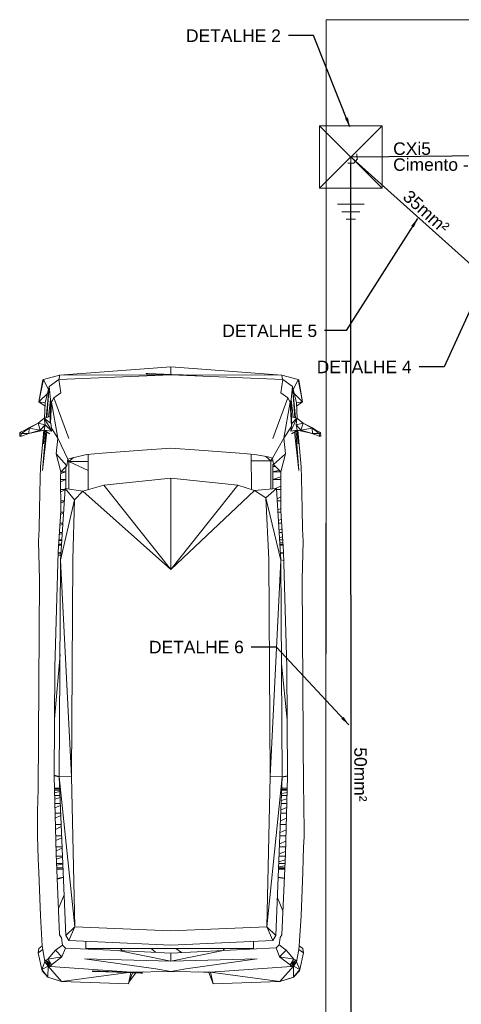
# Model space of a CAD drawing. Header units: millimetres. Extents: x 659 to 1031, y -73 to 11.
# Tile 21 of 141: x 686.59 to 693.68, y -28.49 to -12.7. Entities that reach past the tile are written whole.
import ezdxf

# ---------------------------------------------------------------- set-up
doc = ezdxf.new("R2010")
doc.units = ezdxf.units.MM
doc.header["$MEASUREMENT"] = 0
doc.linetypes.add('NULL', pattern=[0])
for name, color, linetype, lineweight in [('Cotas', 1, 'Continuous', 0), ('IFC-Elemento construtivo genérico-Contorno', 253, 'Continuous', 5), ('IFC-Laje-Contorno', 134, 'Continuous', 5), ('P-Simbol', 170, 'Continuous', 20), ('PR-Condutos 35mm²', 210, 'Continuous', 25), ('PR-Condutos 50mm²', 30, 'Continuous', 25), ('PR-Conexões', 5, 'Continuous', 20), ('PR-Textos conduto', 7, 'Continuous', 9), ('Textos', 7, 'Continuous', 9)]:
    doc.layers.add(name, color=color, linetype=linetype, lineweight=lineweight)
doc.styles.add('Arial', font='arial.ttf')
doc.dimstyles.get("Standard").update_dxf_attribs({"dimtxt": 0.18, "dimasz": 0.18, "dimexe": 0.18, "dimexo": 0.0625, "dimgap": 0.09, "dimtad": 0, "dimtih": 1, "dimtoh": 1, "dimdec": 4, "dimzin": 0, "dimdsep": 46, "dimtxsty": 'Standard', "dimcen": 0.09, "dimadec": 0, "dimazin": 0, "dimtfac": 1, "dimtdec": 4, "dimtofl": 0, "dimtmove": 0, "dimatfit": 3, "dimfxl": 1, "dimtolj": 1, "dimtzin": 0, "dimarcsym": 0})

msp = doc.modelspace()

# ---------------------------------------------------------------- linework, layer by layer
at = {"layer": 'IFC-Elemento construtivo genérico-Contorno', "color": 8, "lineweight": 5}
for p, q in [((687.235, -18.399), (689.019, -18.269)), ((689.019, -18.269), (690.802, -18.399)), ((689.019, -18.39), (689.019, -18.269)), ((686.976, -18.471), (687.235, -18.399)), ((687.223, -18.468), (689.019, -18.398)), ((687.226, -18.468), (687.235, -18.399)), ((687.235, -18.399), (689.019, -18.398)), ((688.623, -18.378), (688.626, -18.376)), ((688.623, -18.378), (688.644, -18.379)), ((688.626, -18.376), (688.65, -18.376)), ((688.644, -18.379), (689.04, -18.395)), ((688.65, -18.376), (689.035, -18.391)), ((689.019, -18.398), (689.019, -18.394)), ((689.019, -18.398), (690.815, -18.468)), ((689.019, -18.398), (689.108, -18.398)), ((689.035, -18.391), (689.405, -18.403)), ((689.04, -18.395), (689.425, -18.411)), ((689.266, -18.398), (690.802, -18.399)), ((689.405, -18.403), (689.426, -18.403)), ((689.425, -18.411), (689.426, -18.403)), ((690.802, -18.399), (691.061, -18.471)), ((690.802, -18.399), (690.811, -18.468)), ((686.904, -18.827), (686.976, -18.471)), ((686.904, -18.827), (686.967, -18.474)), ((686.967, -18.474), (686.976, -18.471)), ((686.976, -18.471), (687.056, -18.637)), ((687.004, -18.843), (687.07, -18.583)), ((687.019, -19.084), (687.07, -18.583)), ((687.03, -19.081), (687.07, -18.583)), ((687.07, -18.583), (687.223, -18.468)), ((687.07, -18.583), (687.089, -18.791)), ((687.223, -18.468), (687.256, -18.682)), ((690.781, -18.682), (690.815, -18.468)), ((690.815, -18.468), (690.968, -18.583)), ((690.948, -18.791), (690.968, -18.583)), ((690.968, -18.583), (691.007, -19.083)), ((690.968, -18.583), (691.019, -19.086)), ((690.968, -18.583), (691.034, -18.843)), ((690.981, -18.637), (691.061, -18.471)), ((691.061, -18.471), (691.07, -18.474)), ((691.061, -18.471), (691.133, -18.827)), ((691.07, -18.474), (691.133, -18.827)), ((686.904, -18.827), (687.042, -18.693)), ((687.106, -18.836), (687.145, -18.766)), ((687.145, -18.766), (687.256, -18.682)), ((687.145, -18.766), (687.383, -19.418)), ((690.655, -19.418), (690.893, -18.766)), ((690.781, -18.682), (690.893, -18.766)), ((690.893, -18.766), (690.931, -18.836)), ((690.996, -18.693), (691.133, -18.827)), ((686.904, -18.827), (687.002, -18.897)), ((686.904, -18.827), (687.004, -18.843)), ((686.994, -19.091), (687.004, -18.843)), ((687.058, -19.073), (687.089, -18.791)), ((687.085, -19.168), (687.089, -18.791)), ((687.087, -19.17), (687.106, -18.836)), ((687.089, -18.791), (687.106, -18.836)), ((687.106, -18.836), (687.206, -19.413)), ((687.106, -18.836), (687.206, -19.413)), ((690.832, -19.413), (690.931, -18.836)), ((690.931, -18.836), (690.948, -18.791)), ((690.931, -18.836), (690.953, -19.223)), ((690.948, -18.791), (690.953, -19.223)), ((690.948, -18.791), (690.979, -19.075)), ((691.034, -18.843), (691.133, -18.827)), ((691.034, -18.843), (691.044, -19.094)), ((691.036, -18.897), (691.133, -18.827)), ((686.891, -19.168), (686.989, -19.092)), ((686.989, -19.092), (687.086, -19.065)), ((686.989, -19.092), (687.092, -19.173)), ((686.989, -19.092), (687.11, -19.298)), ((686.989, -19.092), (687.001, -19.196)), ((690.942, -19.298), (691.042, -19.092)), ((690.953, -19.067), (691.042, -19.092)), ((690.96, -19.173), (691.042, -19.092)), ((691.03, -19.196), (691.042, -19.092)), ((691.042, -19.092), (691.14, -19.168)), ((686.6, -19.319), (686.748, -19.248)), ((686.622, -19.337), (686.748, -19.248)), ((686.696, -19.273), (686.74, -19.244)), ((686.74, -19.244), (686.891, -19.168)), ((686.741, -19.337), (686.748, -19.248)), ((686.748, -19.248), (686.891, -19.168)), ((686.748, -19.248), (686.925, -19.285)), ((686.891, -19.168), (686.925, -19.285)), ((686.891, -19.168), (687.001, -19.196)), ((686.917, -19.295), (687.001, -19.196)), ((686.925, -19.285), (687.001, -19.196)), ((686.959, -19.245), (686.959, -19.246)), ((686.968, -19.235), (686.968, -19.235)), ((686.985, -19.282), (687.001, -19.196)), ((687.001, -19.196), (687.11, -19.298)), ((687.092, -19.173), (687.103, -19.252)), ((687.103, -19.252), (687.206, -19.413)), ((690.832, -19.413), (690.953, -19.223)), ((690.942, -19.298), (690.96, -19.173)), ((690.952, -19.128), (690.96, -19.173)), ((691.03, -19.196), (691.14, -19.168)), ((691.03, -19.196), (691.046, -19.282)), ((691.03, -19.196), (691.115, -19.295)), ((691.03, -19.196), (691.106, -19.285)), ((691.073, -19.246), (691.073, -19.245)), ((691.106, -19.285), (691.14, -19.168)), ((691.106, -19.285), (691.284, -19.248)), ((691.14, -19.168), (691.291, -19.244)), ((691.14, -19.168), (691.284, -19.248)), ((691.284, -19.248), (691.419, -19.319)), ((691.284, -19.248), (691.397, -19.337)), ((691.284, -19.248), (691.29, -19.337)), ((691.291, -19.244), (691.33, -19.273)), ((686.595, -19.379), (686.6, -19.319)), ((686.595, -19.379), (686.608, -19.384)), ((686.6, -19.319), (686.622, -19.337)), ((686.608, -19.384), (686.741, -19.337)), ((686.608, -19.384), (686.622, -19.337)), ((686.622, -19.337), (686.741, -19.337)), ((686.727, -19.342), (686.782, -19.327)), ((686.741, -19.337), (686.925, -19.285)), ((686.741, -19.337), (686.917, -19.295)), ((686.741, -19.337), (686.784, -19.327)), ((686.777, -19.327), (686.784, -19.327)), ((686.783, -19.325), (686.784, -19.327)), ((686.784, -19.327), (686.917, -19.295)), ((686.784, -19.327), (686.786, -19.324)), ((686.788, -19.326), (686.985, -19.282)), ((686.917, -19.295), (686.985, -19.282)), ((686.929, -19.871), (686.983, -19.283)), ((686.963, -19.931), (687.013, -19.3)), ((686.963, -19.931), (687.032, -19.311)), ((686.977, -19.504), (686.986, -19.283)), ((686.977, -19.504), (686.998, -19.29)), ((686.985, -19.282), (687.11, -19.298)), ((686.985, -19.282), (687.076, -19.339)), ((687.18, -19.663), (687.206, -19.413)), ((687.206, -19.413), (687.368, -19.747)), ((690.649, -19.729), (690.832, -19.413)), ((690.832, -19.413), (690.858, -19.663)), ((690.942, -19.298), (691.046, -19.282)), ((690.956, -19.339), (691.046, -19.282)), ((691.005, -19.308), (691.074, -19.931)), ((691.024, -19.296), (691.074, -19.931)), ((691.039, -19.287), (691.061, -19.504)), ((691.046, -19.282), (691.244, -19.326)), ((691.046, -19.282), (691.115, -19.295)), ((691.052, -19.283), (691.061, -19.504)), ((691.055, -19.284), (691.108, -19.871)), ((691.106, -19.285), (691.29, -19.337)), ((691.115, -19.295), (691.247, -19.327)), ((691.115, -19.295), (691.29, -19.337)), ((691.245, -19.324), (691.247, -19.327)), ((691.247, -19.327), (691.248, -19.325)), ((691.247, -19.327), (691.29, -19.337)), ((691.247, -19.327), (691.254, -19.327)), ((691.248, -19.327), (691.311, -19.345)), ((691.29, -19.337), (691.397, -19.337)), ((691.29, -19.337), (691.411, -19.384)), ((691.397, -19.337), (691.419, -19.319)), ((691.397, -19.337), (691.411, -19.384)), ((691.411, -19.384), (691.424, -19.379)), ((691.419, -19.319), (691.424, -19.379)), ((688.566, -19.604), (689.019, -19.569)), ((689.019, -19.569), (689.472, -19.604)), ((687.18, -19.663), (687.254, -19.948)), ((687.18, -19.663), (687.35, -19.854)), ((687.368, -19.747), (687.443, -19.725)), ((687.383, -19.785), (687.456, -19.722)), ((687.443, -19.725), (687.672, -19.672)), ((687.672, -19.672), (687.917, -19.653)), ((687.691, -20.236), (687.694, -19.67)), ((687.917, -19.653), (688.566, -19.604)), ((689.472, -19.604), (690.121, -19.653)), ((690.121, -19.653), (690.365, -19.672)), ((690.308, -19.668), (690.311, -20.235)), ((690.365, -19.672), (690.578, -19.709)), ((690.542, -19.703), (690.622, -19.775)), ((690.578, -19.709), (690.649, -19.729)), ((690.622, -19.775), (690.642, -19.727)), ((690.649, -19.729), (690.666, -19.832)), ((690.666, -19.832), (690.858, -19.663)), ((690.784, -19.948), (690.858, -19.663)), ((686.921, -20.052), (686.929, -19.871)), ((687.254, -19.948), (687.35, -19.854)), ((687.336, -19.949), (687.336, -19.867)), ((687.336, -19.923), (687.336, -19.867)), ((687.35, -19.854), (687.368, -19.747)), ((687.362, -19.784), (687.383, -19.785)), ((687.362, -19.784), (687.383, -19.785)), ((687.368, -19.747), (687.383, -19.785)), ((687.383, -19.785), (687.694, -19.784)), ((687.383, -19.785), (687.693, -19.928)), ((687.383, -20.228), (687.383, -19.785)), ((690.308, -19.776), (690.622, -19.775)), ((690.622, -20.228), (690.622, -19.775)), ((690.622, -19.775), (690.656, -19.775)), ((690.622, -19.775), (690.656, -19.775)), ((690.654, -19.833), (690.667, -19.833)), ((690.654, -19.866), (690.654, -19.833)), ((690.654, -19.866), (690.697, -19.862)), ((690.654, -19.866), (690.7, -19.866)), ((690.654, -19.949), (690.654, -19.866)), ((690.666, -19.832), (690.784, -19.948)), ((691.108, -19.871), (691.116, -20.052)), ((687.251, -20.027), (687.254, -19.948)), ((687.251, -20.027), (687.254, -20.573)), ((687.253, -19.976), (687.336, -19.949)), ((687.254, -19.949), (687.336, -19.949)), ((687.336, -20.038), (687.336, -19.923)), ((687.336, -20.075), (687.336, -19.949)), ((687.336, -20.19), (687.336, -20.038)), ((690.654, -19.949), (690.761, -19.926)), ((690.654, -19.949), (690.784, -19.949)), ((690.654, -20.075), (690.654, -19.949)), ((690.654, -20.075), (690.786, -20.032)), ((690.783, -20.573), (690.786, -20.027)), ((690.784, -19.948), (690.786, -20.027)), ((686.918, -20.3), (686.921, -20.052)), ((687.252, -20.075), (687.336, -20.075)), ((687.252, -20.109), (687.336, -20.075)), ((687.336, -20.222), (687.336, -20.075)), ((687.336, -20.222), (687.336, -20.19)), ((687.609, -20.259), (687.944, -20.165)), ((687.944, -20.165), (689.019, -20.052)), ((687.944, -20.165), (689.019, -21.515)), ((689.019, -21.515), (689.019, -20.052)), ((689.019, -20.052), (690.093, -20.165)), ((689.019, -21.515), (690.093, -20.165)), ((690.093, -20.165), (690.361, -20.251)), ((690.654, -20.075), (690.786, -20.075)), ((690.654, -20.225), (690.654, -20.075)), ((690.68, -20.223), (690.785, -20.18)), ((691.116, -20.052), (691.119, -20.3)), ((686.914, -20.545), (686.918, -20.3)), ((687.252, -21.364), (687.324, -20.22)), ((687.252, -20.234), (687.323, -20.234)), ((687.253, -20.272), (687.323, -20.24)), ((687.324, -20.22), (687.472, -20.401)), ((687.324, -20.22), (687.609, -20.259)), ((687.472, -20.401), (687.609, -20.259)), ((687.609, -20.259), (689.019, -21.515)), ((689.019, -21.515), (690.361, -20.251)), ((690.361, -20.251), (690.713, -20.22)), ((690.361, -20.251), (690.545, -20.367)), ((690.545, -20.367), (690.713, -20.22)), ((690.713, -20.22), (690.785, -21.364)), ((690.714, -20.234), (690.785, -20.234)), ((690.723, -20.381), (690.784, -20.353)), ((691.119, -20.3), (691.123, -20.545)), ((687.252, -21.364), (687.472, -20.401)), ((687.254, -20.413), (687.312, -20.413)), ((687.254, -20.452), (687.311, -20.425)), ((687.446, -21.349), (687.472, -20.401)), ((690.545, -20.367), (690.592, -21.349)), ((690.545, -20.367), (690.785, -21.364)), ((690.725, -20.413), (690.784, -20.413)), ((686.905, -20.867), (686.914, -20.545)), ((687.21, -21.232), (687.254, -20.573)), ((687.25, -20.636), (687.299, -20.614)), ((687.253, -20.597), (687.3, -20.597)), ((690.735, -20.559), (690.783, -20.536)), ((690.737, -20.597), (690.785, -20.597)), ((690.783, -20.573), (690.827, -21.232)), ((691.123, -20.545), (691.133, -20.867)), ((687.238, -20.81), (687.288, -20.791)), ((687.241, -20.772), (687.289, -20.772)), ((690.745, -20.731), (690.792, -20.71)), ((690.748, -20.772), (690.796, -20.772)), ((686.896, -21.06), (686.905, -20.867)), ((687.229, -20.955), (687.279, -20.94)), ((687.231, -20.923), (687.28, -20.923)), ((690.755, -20.884), (690.803, -20.866)), ((690.757, -20.923), (690.807, -20.923)), ((690.763, -21.006), (690.811, -20.992)), ((691.133, -20.867), (691.142, -21.06)), ((686.896, -21.06), (686.914, -21.679)), ((687.217, -21.127), (687.267, -21.127)), ((687.218, -21.108), (687.268, -21.108)), ((687.218, -21.114), (687.268, -21.112)), ((687.222, -21.059), (687.272, -21.05)), ((687.223, -21.038), (687.273, -21.038)), ((690.765, -21.038), (690.814, -21.038)), ((690.768, -21.088), (690.817, -21.079)), ((690.769, -21.108), (690.819, -21.108)), ((690.77, -21.122), (690.82, -21.119)), ((690.77, -21.127), (690.82, -21.127)), ((691.123, -21.679), (691.142, -21.06)), ((687.158, -23.081), (687.21, -21.232)), ((687.208, -21.287), (687.258, -21.28)), ((687.208, -21.293), (687.257, -21.284)), ((687.209, -21.257), (687.259, -21.256)), ((687.21, -21.248), (687.238, -21.245)), ((687.238, -21.245), (687.26, -21.239)), ((687.238, -21.245), (687.26, -21.245)), ((690.778, -21.245), (690.828, -21.25)), ((690.779, -21.265), (690.828, -21.259)), ((690.827, -21.232), (690.879, -23.081)), ((687.23, -24.84), (687.252, -21.364)), ((687.252, -21.364), (687.425, -24.835)), ((687.425, -24.835), (687.446, -21.349)), ((690.592, -21.349), (690.612, -24.835)), ((690.612, -24.835), (690.785, -21.364)), ((690.785, -21.361), (690.831, -21.371)), ((690.785, -21.364), (690.807, -24.84)), ((686.893, -25.046), (686.914, -21.679)), ((691.123, -21.679), (691.145, -25.046)), ((687.153, -23.914), (687.243, -22.879)), ((690.796, -23.029), (690.885, -23.924)), ((687.147, -24.83), (687.158, -23.081)), ((690.879, -23.081), (690.891, -24.83)), ((687.147, -24.814), (687.23, -24.832)), ((687.147, -24.822), (687.23, -24.838)), ((687.147, -24.83), (687.18, -26.074)), ((687.23, -24.84), (687.425, -24.835)), ((687.23, -24.84), (687.479, -27.244)), ((687.23, -24.84), (687.333, -27.381)), ((687.425, -24.835), (687.479, -27.244)), ((690.558, -27.244), (690.612, -24.835)), ((690.558, -27.244), (690.807, -24.84)), ((690.612, -24.835), (690.807, -24.84)), ((690.704, -27.381), (690.807, -24.84)), ((690.807, -24.841), (690.891, -24.824)), ((690.807, -24.844), (690.891, -24.829)), ((690.857, -26.074), (690.891, -24.83)), ((686.888, -25.196), (686.893, -25.046)), ((687.152, -25.023), (687.238, -25.023)), ((687.152, -25.039), (687.238, -25.031)), ((687.153, -25.056), (687.239, -25.056)), ((687.154, -25.095), (687.24, -25.077)), ((690.797, -25.109), (690.884, -25.09)), ((690.799, -25.044), (690.885, -25.036)), ((690.799, -25.056), (690.885, -25.056)), ((690.8, -25.023), (690.886, -25.023)), ((691.145, -25.046), (691.15, -25.196)), ((686.883, -25.412), (686.888, -25.196)), ((687.155, -25.139), (687.242, -25.139)), ((687.157, -25.197), (687.243, -25.169)), ((690.792, -25.221), (690.881, -25.192)), ((690.795, -25.139), (690.883, -25.139)), ((691.15, -25.196), (691.154, -25.412)), ((686.883, -25.605), (686.883, -25.412)), ((687.158, -25.265), (687.247, -25.265)), ((687.16, -25.337), (687.249, -25.301)), ((690.786, -25.37), (690.877, -25.333)), ((690.79, -25.265), (690.879, -25.265)), ((691.154, -25.412), (691.155, -25.605)), ((687.163, -25.424), (687.254, -25.424)), ((687.165, -25.503), (687.255, -25.461)), ((690.779, -25.546), (690.873, -25.503)), ((690.784, -25.424), (690.875, -25.424)), ((686.882, -25.803), (686.883, -25.605)), ((687.167, -25.603), (687.261, -25.603)), ((687.17, -25.682), (687.262, -25.638)), ((690.771, -25.732), (690.868, -25.687)), ((690.776, -25.603), (690.87, -25.603)), ((691.155, -25.605), (691.155, -25.803)), ((686.882, -25.803), (686.888, -25.97)), ((687.172, -25.788), (687.269, -25.788)), ((687.174, -25.86), (687.27, -25.818)), ((690.764, -25.913), (690.863, -25.869)), ((690.769, -25.788), (690.865, -25.788)), ((691.149, -25.97), (691.155, -25.803)), ((686.888, -25.97), (686.894, -26.157)), ((687.177, -25.963), (687.276, -25.963)), ((687.179, -26.024), (687.277, -25.986)), ((690.757, -26.074), (690.858, -26.035)), ((690.762, -25.963), (690.86, -25.963)), ((691.143, -26.157), (691.149, -25.97)), ((686.894, -26.157), (686.901, -26.366)), ((687.18, -26.074), (687.236, -27.373)), ((687.182, -26.114), (687.282, -26.114)), ((687.184, -26.159), (687.282, -26.13)), ((690.752, -26.2), (690.853, -26.17)), ((690.756, -26.114), (690.856, -26.114)), ((690.801, -27.373), (690.857, -26.074)), ((691.136, -26.366), (691.143, -26.157)), ((687.187, -26.229), (687.286, -26.229)), ((687.188, -26.255), (687.287, -26.238)), ((687.19, -26.299), (687.289, -26.299)), ((687.19, -26.306), (687.289, -26.301)), ((687.191, -26.318), (687.29, -26.318)), ((690.747, -26.318), (690.847, -26.318)), ((690.748, -26.299), (690.848, -26.299)), ((690.748, -26.313), (690.847, -26.308)), ((690.749, -26.282), (690.849, -26.264)), ((690.751, -26.229), (690.851, -26.229)), ((686.901, -26.366), (686.93, -27.068)), ((687.197, -26.472), (687.295, -26.451)), ((687.198, -26.478), (687.296, -26.454)), ((690.742, -26.45), (690.84, -26.463)), ((690.742, -26.454), (690.84, -26.47)), ((691.108, -27.068), (691.136, -26.366)), ((687.218, -26.953), (687.307, -26.734)), ((690.729, -26.779), (690.818, -26.987)), ((686.93, -27.068), (686.958, -27.55)), ((691.08, -27.55), (691.108, -27.068)), ((687.333, -27.381), (687.479, -27.244)), ((687.382, -27.466), (687.479, -27.244)), ((687.479, -27.244), (689.019, -27.31)), ((689.019, -27.31), (690.558, -27.244)), ((690.558, -27.244), (690.656, -27.461)), ((690.558, -27.244), (690.704, -27.381)), ((687.236, -27.373), (687.263, -27.419)), ((687.263, -27.419), (687.283, -27.537)), ((687.333, -27.381), (687.382, -27.466)), ((689.019, -27.54), (690.656, -27.461)), ((690.656, -27.461), (690.704, -27.381)), ((690.754, -27.534), (690.775, -27.416)), ((690.775, -27.416), (690.801, -27.373)), ((686.89, -27.663), (686.901, -27.594)), ((686.89, -27.663), (686.964, -27.609)), ((686.901, -27.594), (686.958, -27.55)), ((686.958, -27.55), (686.964, -27.609)), ((686.964, -27.609), (687, -27.805)), ((687.045, -27.762), (687.171, -27.618)), ((687.171, -27.618), (687.283, -27.537)), ((687.171, -27.618), (687.273, -27.723)), ((687.273, -27.723), (687.331, -27.586)), ((687.283, -27.537), (687.331, -27.586)), ((687.331, -27.586), (688.174, -27.626)), ((687.382, -27.466), (689.019, -27.54)), ((687.655, -27.591), (687.655, -27.478)), ((687.655, -27.591), (690.347, -27.591)), ((688.211, -27.591), (688.236, -27.629)), ((688.705, -27.591), (688.773, -27.653)), ((689.1, -27.591), (689.192, -27.656)), ((689.861, -27.624), (689.881, -27.591)), ((689.863, -27.623), (690.706, -27.583)), ((690.347, -27.476), (690.347, -27.591)), ((690.706, -27.583), (690.754, -27.534)), ((690.706, -27.583), (690.764, -27.723)), ((690.754, -27.534), (690.867, -27.618)), ((690.764, -27.723), (690.867, -27.618)), ((690.867, -27.618), (690.993, -27.762)), ((691.037, -27.805), (691.074, -27.609)), ((691.074, -27.609), (691.08, -27.55)), ((691.074, -27.609), (691.148, -27.663)), ((691.08, -27.55), (691.136, -27.594)), ((691.136, -27.594), (691.148, -27.663)), ((686.89, -27.663), (686.948, -27.93)), ((687, -27.805), (687.013, -27.78)), ((687.013, -27.78), (687.045, -27.762)), ((687.013, -27.78), (687.105, -27.854)), ((687.013, -27.78), (687.088, -27.879)), ((687.045, -27.762), (687.273, -27.723)), ((687.045, -27.762), (687.105, -27.854)), ((687.105, -27.854), (687.273, -27.723)), ((687.634, -27.758), (688.777, -27.92)), ((687.634, -27.758), (689.019, -27.796)), ((688.174, -27.626), (689.019, -27.796)), ((688.174, -27.626), (689.019, -27.665)), ((689.019, -27.796), (689.863, -27.623)), ((689.019, -27.665), (689.863, -27.623)), ((689.019, -27.796), (689.019, -27.665)), ((689.019, -27.796), (690.404, -27.758)), ((689.26, -27.92), (690.404, -27.758)), ((690.764, -27.723), (690.933, -27.854)), ((690.764, -27.723), (690.993, -27.762)), ((690.933, -27.854), (690.993, -27.762)), ((690.933, -27.854), (691.025, -27.78)), ((690.949, -27.879), (691.025, -27.78)), ((690.993, -27.762), (691.025, -27.78)), ((691.025, -27.78), (691.037, -27.805)), ((691.09, -27.93), (691.148, -27.663)), ((686.948, -27.93), (687, -27.805)), ((686.948, -27.93), (687.052, -27.874)), ((686.948, -27.93), (686.954, -27.95)), ((686.948, -27.93), (687.049, -28.052)), ((687, -27.805), (687.088, -27.879)), ((687, -27.805), (687.052, -27.874)), ((687.049, -28.052), (687.052, -27.874)), ((687.052, -27.874), (687.088, -27.879)), ((687.052, -27.874), (687.268, -28.121)), ((687.088, -27.879), (687.105, -27.854)), ((687.088, -27.879), (688.381, -27.972)), ((688.777, -27.92), (689.019, -27.958)), ((689.019, -27.958), (689.26, -27.92)), ((689.656, -27.972), (690.949, -27.879)), ((690.769, -28.121), (690.986, -27.874)), ((690.933, -27.854), (690.949, -27.879)), ((690.949, -27.879), (691.037, -27.805)), ((690.949, -27.879), (690.986, -27.874)), ((690.986, -27.874), (691.037, -27.805)), ((690.986, -27.874), (690.988, -28.052)), ((690.986, -27.874), (691.09, -27.93)), ((690.988, -28.052), (691.09, -27.93)), ((691.037, -27.805), (691.09, -27.93)), ((691.084, -27.95), (691.09, -27.93)), ((686.954, -27.95), (687.049, -28.052)), ((687.049, -28.052), (687.268, -28.121)), ((687.049, -28.052), (687.064, -28.057)), ((687.064, -28.057), (687.268, -28.121)), ((687.268, -28.121), (688.338, -27.978)), ((687.762, -27.958), (687.763, -27.951)), ((687.762, -27.958), (687.784, -27.959)), ((687.763, -27.951), (688.148, -27.966)), ((687.784, -27.959), (688.153, -27.971)), ((688.148, -27.966), (688.544, -27.983)), ((688.153, -27.971), (688.538, -27.985)), ((688.338, -28.159), (688.38, -27.979)), ((688.338, -28.159), (688.405, -27.98)), ((688.348, -28.132), (688.46, -27.982)), ((688.36, -27.975), (688.381, -27.972)), ((688.38, -27.976), (688.381, -27.972)), ((688.381, -27.972), (689.019, -27.958)), ((688.381, -27.972), (688.403, -27.977)), ((688.405, -27.981), (688.411, -27.981)), ((688.412, -27.977), (688.577, -27.968)), ((688.433, -27.978), (688.466, -27.974)), ((688.462, -27.979), (688.466, -27.974)), ((688.465, -27.974), (688.466, -27.974)), ((688.466, -27.974), (688.485, -27.973)), ((688.466, -27.974), (688.466, -27.974)), ((688.538, -27.985), (688.562, -27.986)), ((688.544, -27.983), (688.565, -27.983)), ((688.562, -27.986), (688.565, -27.983)), ((689.019, -27.958), (689.656, -27.972)), ((689.46, -27.968), (689.631, -27.978)), ((689.631, -27.978), (689.656, -27.972)), ((689.631, -27.978), (689.699, -28.159)), ((689.656, -27.972), (689.699, -28.159)), ((689.656, -27.972), (690.769, -28.121)), ((690.769, -28.121), (690.988, -28.052)), ((690.769, -28.121), (690.974, -28.057)), ((690.974, -28.057), (690.988, -28.052)), ((690.988, -28.052), (691.084, -27.95)), ((687.268, -28.121), (688.338, -28.159)), ((689.699, -28.159), (690.769, -28.121))]:
    msp.add_line(p, q, dxfattribs=at)
at = {"layer": 'IFC-Laje-Contorno', "color": 8, "lineweight": 5}
for p, q in [((691.506, -31.102), (691.511, -12.702)), ((691.511, -12.702), (710.106, -12.702)), ((691.511, -16.902), (691.511, -12.702)), ((691.506, -31.162), (691.511, -16.902))]:
    msp.add_line(p, q, dxfattribs=at)
at = {"layer": 'P-Simbol'}
for p, q in [((692.406, -15.402), (691.406, -14.402)), ((692.406, -14.402), (691.406, -15.402)), ((691.906, -15.658), (691.906, -15.402)), ((691.69, -15.658), (692.122, -15.658)), ((692.052, -15.78), (691.76, -15.78)), ((691.982, -15.902), (691.83, -15.902)), ((691.91, -16.024), (691.9, -16.024))]:
    msp.add_line(p, q, dxfattribs=at)
msp.add_lwpolyline([(691.406, -14.402), (691.406, -15.402), (692.406, -15.402), (692.406, -14.402), (691.406, -14.402), (691.406, -14.402)], dxfattribs=at)
at = {"layer": 'PR-Condutos 35mm²'}
msp.add_line((691.98, -14.969), (694.043, -16.821), dxfattribs=at)
at = {"layer": 'PR-Condutos 50mm²'}
for p, q in [((692.006, -14.901), (710.406, -14.703)), ((691.91, -34.602), (691.906, -15.002))]:
    msp.add_line(p, q, dxfattribs=at)
at = {"layer": 'PR-Conexões'}
for p, q in [((691.906, -14.902), (692.006, -14.901)), ((691.906, -14.902), (691.906, -15.002)), ((691.906, -14.902), (691.98, -14.969)), ((692.014, -14.931), (691.947, -15.006)), ((692.005, -14.851), (692.006, -14.951)), ((691.956, -15.002), (691.856, -15.002))]:
    msp.add_line(p, q, dxfattribs=at)

# ---------------------------------------------------------------- texts
at = {"layer": 'PR-Textos conduto', "linetype": 'NULL', "char_height": 0.2, "width": 1.73841, "attachment_point": 8, "line_spacing_factor": 0.6, "style": 'Arial'}
for s, insert, rotation in [('35mm²', (693.045, -15.857), 318.0595), ('50mm²', (691.959, -24.802), 270.0112)]:
    msp.add_mtext(s, dxfattribs=dict(at, insert=insert, rotation=rotation))
at = {"layer": 'Textos', "linetype": 'NULL', "char_height": 0.2, "style": 'Arial'}
for s, insert, width, attachment_point, line_spacing_factor in [('DETALHE 2', (690.784, -12.958), 3.1461, 6, 0.9), ('CXi5', (692.585, -14.872), 1.21128, 7, 0.6), ('Cimento - %%c300x300mm', (692.585, -15.132), 6.08628, 7, 0.6), ('DETALHE 5', (691.366, -17.69), 3.1461, 6, 0.9), ('DETALHE 4', (692.881, -18.269), 3.1461, 6, 0.9), ('DETALHE 6', (690.19, -22.761), 3.1461, 6, 0.9)]:
    msp.add_mtext(s, dxfattribs=dict(at, insert=insert, width=width, attachment_point=attachment_point, line_spacing_factor=line_spacing_factor))

# ---------------------------------------------------------------- leaders
at = {"layer": 'Cotas'}
for points in [[(691.892, -14.419), (691.308, -12.958), (690.904, -12.958)], [(692.977, -15.89), (691.831, -17.687), (691.486, -17.687)], [(694.034, -16.888), (693.405, -18.269), (693.001, -18.269)], [(691.874, -24.004), (690.714, -22.761), (690.31, -22.761)]]:
    msp.add_leader(points, dimstyle='Standard', override={"dimasz": 0.15}, dxfattribs=at)

doc.saveas('drawing.dxf')
